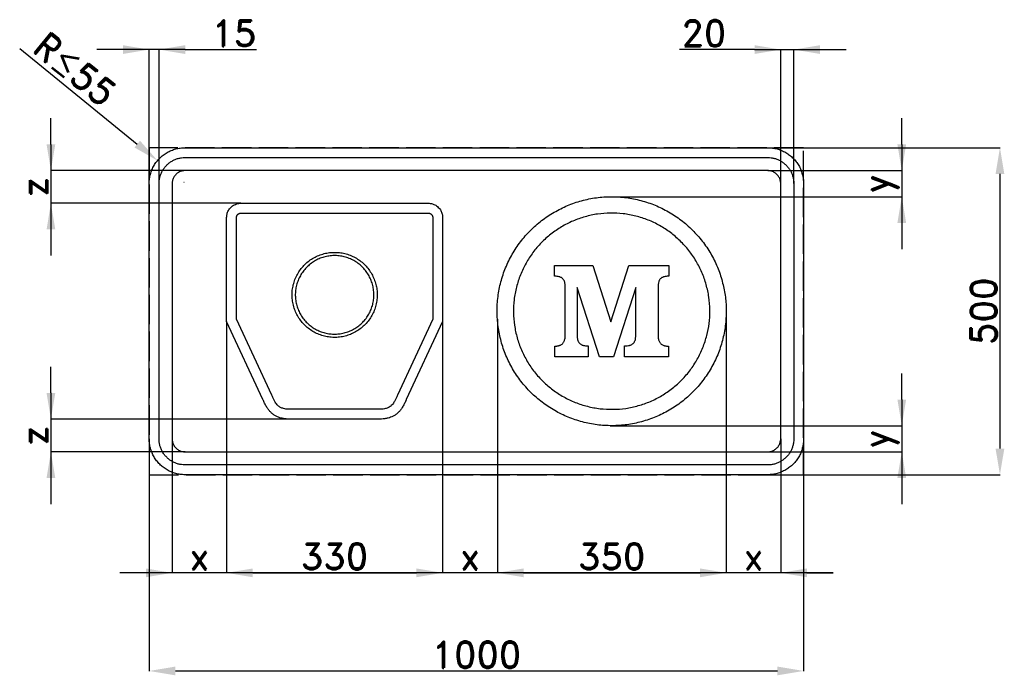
# Model space of a CAD drawing. Header units: millimetres. Extents: x -198 to 1307, y -307 to 696.
import ezdxf

# ---------------------------------------------------------------- set-up
doc = ezdxf.new("R2010")
doc.units = ezdxf.units.MM
doc.header["$LTSCALE"] = 5
doc.linetypes.add('ACAD_ISO02W100', pattern=[15, 12, -3])
doc.layers.add('Kóty', color=2, linetype='Continuous')
doc.layers.add('Značka', color=7, linetype='Continuous')
doc.styles.get("Standard").update_dxf_attribs({"font": 'romand.shx', "height": 40})
doc.dimstyles.get("Standard").update_dxf_attribs({"dimtxt": 40, "dimasz": 40, "dimexe": 0.18, "dimexo": 0.0625, "dimgap": 5, "dimtad": 1, "dimdec": 0, "dimzin": 0, "dimdsep": 46, "dimtxsty": 'Standard', "dimcen": 0.09, "dimadec": 0, "dimazin": 0, "dimtfac": 1, "dimtdec": 0, "dimtofl": 0, "dimtmove": 0, "dimatfit": 3, "dimfxl": 1, "dimtolj": 1, "dimtzin": 0, "dimarcsym": 0})

# ---------------------------------------------------------------- blocks, each defined once
blk = doc.blocks.new('*D0')
at = {"layer": 'Defpoints', "color": 0, "transparency": 16777216}
for p in [(0, 55), (1000, 55), (1000, -300)]:
    blk.add_point(p, dxfattribs=at)
at = {"layer": 'Kóty', "color": 0, "lineweight": -2, "transparency": 16777216}
for p, q in [((0, 54.9), (0, -300.2)), ((1000, 54.9), (1000, -300.2)), ((40, -300), (960, -300))]:
    blk.add_line(p, q, dxfattribs=at)
at = {"layer": 'Kóty', "color": 0, "transparency": 16777216}
for points in [[(40, -293.3), (40, -306.7), (0, -300)], [(960, -293.3), (960, -306.7), (1000, -300)]]:
    blk.add_solid(points, dxfattribs=at)
at = {"layer": 'Kóty', "color": 0, "transparency": 16777216, "insert": (500, -275), "char_height": 40, "attachment_point": 5}
blk.add_mtext('\\A1;1000', dxfattribs=at)
blk = doc.blocks.new('*D1')
at = {"layer": 'Defpoints', "color": 0, "transparency": 16777216}
for p in [(945, 500), (945, 0), (1300, 0)]:
    blk.add_point(p, dxfattribs=at)
at = {"layer": 'Kóty', "color": 0, "lineweight": -2, "transparency": 16777216}
for p, q in [((945.1, 500), (1300.2, 500)), ((1300, 460), (1300, 40)), ((945.1, 0), (1300.2, 0))]:
    blk.add_line(p, q, dxfattribs=at)
at = {"layer": 'Kóty', "color": 0, "transparency": 16777216}
for points in [[(1293.3, 460), (1306.7, 460), (1300, 500)], [(1293.3, 40), (1306.7, 40), (1300, 0)]]:
    blk.add_solid(points, dxfattribs=at)
at = {"layer": 'Kóty', "color": 0, "transparency": 16777216, "insert": (1275, 250), "char_height": 40, "attachment_point": 5, "rotation": 90}
blk.add_mtext('\\A1;500', dxfattribs=at)
blk = doc.blocks.new('*D2')
at = {"layer": 'Defpoints', "color": 0, "transparency": 16777216}
for p in [(448.3, 278.9), (118.3, 234.3), (448.3, -150)]:
    blk.add_point(p, dxfattribs=at)
at = {"layer": 'Kóty', "color": 0, "lineweight": -2, "transparency": 16777216}
for p, q in [((448.3, 278.8), (448.3, -150.2)), ((118.3, 234.2), (118.3, -150.2)), ((158.3, -150), (408.3, -150))]:
    blk.add_line(p, q, dxfattribs=at)
at = {"layer": 'Kóty', "color": 0, "transparency": 16777216}
for points in [[(158.3, -143.3), (158.3, -156.7), (118.3, -150)], [(408.3, -143.3), (408.3, -156.7), (448.3, -150)]]:
    blk.add_solid(points, dxfattribs=at)
at = {"layer": 'Kóty', "color": 0, "transparency": 16777216, "insert": (283.3, -125), "char_height": 40, "attachment_point": 5}
blk.add_mtext('\\A1;330', dxfattribs=at)
blk = doc.blocks.new('*D3')
at = {"layer": 'Defpoints', "color": 0, "transparency": 16777216}
for p in [(448.3, 278.9), (532, 238.1), (532, -150)]:
    blk.add_point(p, dxfattribs=at)
at = {"layer": 'Kóty', "color": 0, "lineweight": -2, "transparency": 16777216}
for p, q in [((448.3, 278.8), (448.3, -150.2)), ((532, 238), (532, -150.2)), ((408.3, -150), (368.3, -150)), ((572, -150), (612, -150))]:
    blk.add_line(p, q, dxfattribs=at)
at = {"layer": 'Kóty', "color": 0, "transparency": 16777216}
for points in [[(408.3, -143.3), (408.3, -156.7), (448.3, -150)], [(572, -143.3), (572, -156.7), (532, -150)]]:
    blk.add_solid(points, dxfattribs=at)
at = {"layer": 'Kóty', "color": 0, "transparency": 16777216, "insert": (490.2, -125), "char_height": 40, "attachment_point": 5}
blk.add_mtext('\\A1;x', dxfattribs=at)
blk = doc.blocks.new('*D4')
at = {"layer": 'Defpoints', "color": 0, "transparency": 16777216}
for p in [(881.7, 247.7), (532, 238.1), (881.7, -150)]:
    blk.add_point(p, dxfattribs=at)
at = {"layer": 'Kóty', "color": 0, "lineweight": -2, "transparency": 16777216}
for p, q in [((881.7, 247.6), (881.7, -150.2)), ((532, 238), (532, -150.2)), ((572, -150), (841.7, -150))]:
    blk.add_line(p, q, dxfattribs=at)
at = {"layer": 'Kóty', "color": 0, "transparency": 16777216}
for points in [[(572, -143.3), (572, -156.7), (532, -150)], [(841.7, -143.3), (841.7, -156.7), (881.7, -150)]]:
    blk.add_solid(points, dxfattribs=at)
at = {"layer": 'Kóty', "color": 0, "transparency": 16777216, "insert": (706.8, -125), "char_height": 40, "attachment_point": 5}
blk.add_mtext('\\A1;350', dxfattribs=at)
blk = doc.blocks.new('*D5')
at = {"layer": 'Defpoints', "color": 0, "transparency": 16777216}
for p in [(881.7, 247.6), (965, 55), (965, -150)]:
    blk.add_point(p, dxfattribs=at)
at = {"layer": 'Kóty', "color": 0, "lineweight": -2, "transparency": 16777216}
for p, q in [((881.7, 247.6), (881.7, -150.2)), ((965, 54.9), (965, -150.2)), ((841.7, -150), (801.7, -150)), ((1005, -150), (1045, -150))]:
    blk.add_line(p, q, dxfattribs=at)
at = {"layer": 'Kóty', "color": 0, "transparency": 16777216}
for points in [[(841.7, -143.3), (841.7, -156.7), (881.7, -150)], [(1005, -143.3), (1005, -156.7), (965, -150)]]:
    blk.add_solid(points, dxfattribs=at)
at = {"layer": 'Kóty', "color": 0, "transparency": 16777216, "insert": (923.3, -125), "char_height": 40, "attachment_point": 5}
blk.add_mtext('\\A1;x', dxfattribs=at)

msp = doc.modelspace()

# ---------------------------------------------------------------- linework, layer by layer
at = {"layer": 'Kóty'}
for p, q in [((-197.9, 651.8), (-18.2, 505.5)), ((55, 650), (-80, 650)), ((0, 445.1), (0, 650.2)), ((15, 445.1), (15, 650.2)), ((55, 650), (164, 650)), ((925, 650), (810.2, 650)), ((925, 650), (1065, 650)), ((965, 445.1), (965, 650.2)), ((985, 445.1), (985, 650.2)), ((-150.2, 505), (-150.2, 545)), ((1150, 505), (1150, 545)), ((-150.2, 505), (-150.2, 335)), ((1150, 505), (1150, 345)), ((54.9, 465), (-150.4, 465)), ((945.1, 465), (1150.2, 465)), ((53.1, 447.3), (53.3, 447.3)), ((53.2, 447.2), (53.2, 447.4)), ((709, 425), (1150.2, 425)), ((140, 415), (-150.4, 415)), ((118.3, 234.2), (118.3, -150.2)), ((-150.2, 125), (-150.2, 165)), ((1150, 115), (1150, 155)), ((-150.2, 125), (-150.2, -45)), ((1150, 115), (1150, -45)), ((225.8, 85), (-150.4, 85)), ((704.4, 75), (1150.2, 75)), ((35, 54.9), (35, -150.2)), ((54.9, 35), (-150.4, 35)), ((945.1, 35), (1150.2, 35)), ((1045, -150), (-45, -150)), ((158.3, -150), (198.3, -150))]:
    msp.add_line(p, q, dxfattribs=at)
for points in [[(-40, 656.7), (-40, 643.3), (0, 650)], [(55, 656.7), (55, 643.3), (15, 650)], [(925, 656.7), (925, 643.3), (965, 650)], [(1025, 656.7), (1025, 643.3), (985, 650)], [(-156.8, 505), (-143.5, 505), (-150.2, 465)], [(-14, 510.6), (-22.4, 500.3), (12.8, 480.2)], [(1143.3, 505), (1156.7, 505), (1150, 465)], [(1143.3, 385), (1156.7, 385), (1150, 425)], [(-156.8, 375), (-143.5, 375), (-150.2, 415)], [(-156.8, 125), (-143.5, 125), (-150.2, 85)], [(1143.3, 115), (1156.7, 115), (1150, 75)], [(-156.8, -5), (-143.5, -5), (-150.2, 35)], [(1143.3, -5), (1156.7, -5), (1150, 35)], [(-5, -143.3), (-5, -156.7), (35, -150)], [(158.3, -143.3), (158.3, -156.7), (118.3, -150)]]:
    msp.add_solid(points, dxfattribs=at)
at = {"layer": 'Značka', "color": 7, "linetype": 'ACAD_ISO02W100', "ltscale": 0.75}
msp.add_lwpolyline([(0, 0), (1000, 0), (1000, 500), (0, 500)], close=True, dxfattribs=at)
at = {"layer": 'Značka', "color": 5}
for points in [[(55, 0), (54.8, 0), (54.6, 0, -0.03218), (47.5, 0.5, -0.035443), (40.5, 1.9, -0.036267), (33.7, 4.2, -0.03442), (27.4, 7.4, -0.033722), (21.4, 11.4, -0.034085), (16.1, 16.1, -0.034209), (11.4, 21.4, -0.034229), (7.4, 27.4, -0.034044), (4.3, 33.7, -0.033412), (1.9, 40.5, -0.034127), (0.5, 47.5, -0.036745), (0, 54.6), (0, 54.8), (0, 55), (0, 445), (0, 445.2), (0, 445.4, -0.03218), (0.5, 452.5, -0.035443), (1.9, 459.5, -0.036267), (4.2, 466.3, -0.03442), (7.4, 472.6, -0.033724), (11.4, 478.6, -0.034088), (16.1, 483.9, -0.034206), (21.4, 488.6, -0.034232), (27.4, 492.6, -0.034049), (33.7, 495.7, -0.033416), (40.5, 498.1, -0.034129), (47.5, 499.5, -0.036747), (54.6, 500), (54.8, 500), (55, 500), (945, 500), (945.2, 500), (945.4, 500, -0.032179), (952.5, 499.5, -0.035446), (959.5, 498.1, -0.036264), (966.3, 495.8, -0.034421), (972.6, 492.6, -0.033716), (978.6, 488.6, -0.034086), (983.9, 483.9, -0.034212), (988.6, 478.6, -0.034226), (992.6, 472.6, -0.034042), (995.7, 466.3, -0.033411), (998, 459.5, -0.034124), (999.5, 452.5, -0.036743), (1000, 445.4), (1000, 445.2), (1000, 445), (1000, 55), (1000, 54.8), (1000, 54.6, -0.032188), (999.5, 47.5, -0.035446), (998, 40.5, -0.036274), (995.8, 33.7, -0.034416), (992.6, 27.4, -0.033728), (988.6, 21.4, -0.034092), (983.9, 16.1, -0.034208), (978.6, 11.4, -0.03423), (972.6, 7.4, -0.034041), (966.3, 4.3, -0.033411), (959.5, 1.9, -0.034128), (952.5, 0.5, -0.036745), (945.4, 0), (945.2, 0), (945, 0), (55, 0)], [(55, 15), (54.8, 15), (54.7, 15, -0.03218), (49.5, 15.4, -0.035444), (44.4, 16.4, -0.036267), (39.5, 18.1, -0.03442), (34.9, 20.4, -0.033721), (30.6, 23.3, -0.034085), (26.7, 26.7, -0.034209), (23.3, 30.6, -0.034229), (20.4, 34.9, -0.034044), (18.1, 39.5, -0.033412), (16.4, 44.4, -0.034127), (15.3, 49.5, -0.036745), (15, 54.7), (15, 54.8), (15, 55), (15, 445), (15, 445.2), (15, 445.3, -0.03218), (15.4, 450.5, -0.035443), (16.4, 455.6, -0.036267), (18.1, 460.5, -0.034424), (20.4, 465.1, -0.033722), (23.3, 469.4, -0.034083), (26.7, 473.3, -0.034209), (30.6, 476.7, -0.034227), (34.9, 479.6, -0.034042), (39.5, 481.9, -0.033411), (44.4, 483.6, -0.034123), (49.5, 484.7, -0.036741), (54.7, 485), (54.8, 485), (55, 485), (945, 485), (945.2, 485), (945.3, 485, -0.032174), (950.5, 484.6, -0.035443), (955.6, 483.6, -0.036265), (960.5, 481.9, -0.034414), (965.1, 479.6, -0.033719), (969.4, 476.7, -0.034082), (973.3, 473.3, -0.034215), (976.7, 469.4, -0.034226), (979.6, 465.1, -0.03405), (981.9, 460.5, -0.033405), (983.6, 455.6, -0.034129), (984.7, 450.5, -0.036741), (985, 445.3), (985, 445.2), (985, 445), (985, 55), (985, 54.8), (985, 54.7, -0.032179), (984.6, 49.5, -0.035442), (983.6, 44.4, -0.03626), (981.9, 39.5, -0.034413), (979.6, 34.9, -0.033721), (976.7, 30.6, -0.034079), (973.3, 26.7, -0.03421), (969.4, 23.3, -0.034232), (965.1, 20.4, -0.034047), (960.5, 18.1, -0.033414), (955.6, 16.4, -0.034126), (950.5, 15.3, -0.036746), (945.3, 15), (945.2, 15), (945, 15), (55, 15)], [(55, 35), (945, 35), (945.1, 35), (945.2, 35, 0.032177), (947.7, 35.2, 0.035444), (950.3, 35.7, 0.036265), (952.7, 36.5, 0.034422), (955, 37.7, 0.03373), (957.2, 39.1, 0.034072), (959.1, 40.9, 0.034204), (960.9, 42.8, 0.034223), (962.3, 45, 0.034048), (963.5, 47.3), (964.3, 49.7), (964.8, 52.3, 0.036741), (965, 54.8), (965, 54.9), (965, 55), (965, 445), (965, 445.1), (965, 445.2, 0.032179), (964.8, 447.7, 0.035443), (964.3, 450.3, 0.036259), (963.5, 452.7, 0.034419), (962.3, 455, 0.033729), (960.9, 457.2, 0.034073), (959.1, 459.1, 0.034191), (957.2, 460.9, 0.034225), (955, 462.3, 0.034056), (952.7, 463.5, 0.033414), (950.3, 464.3, 0.034128), (947.7, 464.8, 0.036743), (945.2, 465), (945.1, 465), (945, 465), (55, 465), (54.9, 465), (54.8, 465, 0.032179), (52.3, 464.8, 0.035442), (49.7, 464.3, 0.036259), (47.3, 463.5, 0.034414), (45, 462.3, 0.03372), (42.8, 460.9, 0.034079), (40.9, 459.1, 0.03421), (39.1, 457.2, 0.034232), (37.7, 455, 0.034046), (36.5, 452.7, 0.033413), (35.7, 450.3, 0.034126), (35.2, 447.7, 0.036744), (35, 445.2), (35, 445.1), (35, 445), (35, 55), (35, 54.9), (35, 54.8, 0.032179), (35.2, 52.3, 0.035443), (35.7, 49.7, 0.036265), (36.5, 47.3, 0.034421), (37.7, 45, 0.033719), (39.1, 42.8, 0.034086), (40.9, 40.9, 0.034208), (42.8, 39.1, 0.034229), (45, 37.7, 0.034044), (47.3, 36.5, 0.033412), (49.7, 35.7, 0.034128), (52.3, 35.2, 0.036744), (54.8, 35), (54.9, 35), (55, 35)]]:
    msp.add_lwpolyline(points, format="xyb", dxfattribs=at)
at = {"layer": 'Značka', "color": 51}
for points in [[(881.7, 250), (881.7, 248.9), (881.7, 247.7, -0.032166), (879.9, 224.9, -0.035722), (875.1, 202.5, -0.036663), (867.6, 180.9, -0.034754), (857.1, 160.5, -0.034037), (844.1, 141.6, -0.034452), (828.8, 124.6, -0.03456), (811.4, 109.7, -0.034427), (792.2, 97.3, -0.034389), (771.5, 87.4, -0.034419), (749.7, 80.4, -0.034424), (727.2, 76.1, -0.034417), (704.4, 75, -0.034415), (681.5, 76.7, -0.034417), (659.2, 81.6, -0.034418), (637.6, 89.1, -0.034418), (617.2, 99.6, -0.034415), (598.3, 112.5, -0.034416), (581.3, 127.9, -0.034416), (566.4, 145.2, -0.034417), (554, 164.5, -0.03442), (544.1, 185.1, -0.034417), (537.1, 206.9, -0.034414), (532.8, 229.4, -0.034418), (531.7, 252.3, -0.034418), (533.4, 275.1, -0.034417), (538.2, 297.5, -0.034418), (545.8, 319.1, -0.034417), (556.3, 339.5, -0.034417), (569.2, 358.4, -0.034414), (584.6, 375.4, -0.034416), (601.9, 390.3, -0.034417), (621.2, 402.7, -0.034415), (641.8, 412.6, -0.034416), (663.6, 419.6, -0.034416), (686.1, 423.9, -0.034416), (709, 425, -0.034417), (731.8, 423.3, -0.034418), (754.2, 418.4, -0.034416), (775.8, 410.9, -0.034417), (796.1, 400.4, -0.034415), (815.1, 387.5, -0.034404), (832, 372.1, -0.034414), (846.9, 354.8, -0.034489), (859.4, 335.5, -0.03442), (869.3, 314.9, -0.034074), (876.3, 293.1, -0.032794), (880.4, 271.7, -0.034265), (881.7, 250)], [(881.7, 250), (881.7, 248.9), (881.7, 247.7, -0.032166), (879.9, 224.9, -0.035722), (875.1, 202.5, -0.036663), (867.6, 180.9, -0.034754), (857.1, 160.5, -0.034037), (844.1, 141.6, -0.034452), (828.8, 124.6, -0.03456), (811.4, 109.7, -0.034427), (792.2, 97.3, -0.034389), (771.5, 87.4, -0.034419), (749.7, 80.4, -0.034424), (727.2, 76.1, -0.034417), (704.4, 75, -0.034415), (681.5, 76.7, -0.034417), (659.2, 81.6, -0.034418), (637.6, 89.1, -0.034418), (617.2, 99.6, -0.034415), (598.3, 112.5, -0.034416), (581.3, 127.9, -0.034416), (566.4, 145.2, -0.034417), (554, 164.5, -0.03442), (544.1, 185.1, -0.034417), (537.1, 206.9, -0.034414), (532.8, 229.4, -0.034418), (531.7, 252.3, -0.034418), (533.4, 275.1, -0.034417), (538.2, 297.5, -0.034418), (545.8, 319.1, -0.034417), (556.3, 339.5, -0.034417), (569.2, 358.4, -0.034414), (584.6, 375.4, -0.034416), (601.9, 390.3, -0.034417), (621.2, 402.7, -0.034415), (641.8, 412.6, -0.034416), (663.6, 419.6, -0.034416), (686.1, 423.9, -0.034416), (709, 425, -0.034417), (731.8, 423.3, -0.034418), (754.2, 418.4, -0.034416), (775.8, 410.9, -0.034417), (796.1, 400.4, -0.034415), (815.1, 387.5, -0.034404), (832, 372.1, -0.034414), (846.9, 354.8, -0.034489), (859.4, 335.5, -0.03442), (869.3, 314.9, -0.034074), (876.3, 293.1, -0.032794), (880.4, 271.7, -0.034265), (881.7, 250)], [(856.7, 250), (856.7, 251), (856.7, 252, 0.032167), (855.2, 271.5, 0.035721), (851, 290.7, 0.036666), (844.6, 309.3, 0.034753), (835.6, 326.7, 0.03404), (824.5, 342.9, 0.034454), (811.3, 357.4, 0.034563), (796.5, 370.2, 0.034426), (780, 380.9, 0.03439), (762.3, 389.4, 0.034418), (743.6, 395.4, 0.034424), (724.3, 399, 0.034417), (704.7, 400, 0.034413), (685.1, 398.5, 0.034417), (666, 394.4, 0.034419), (647.4, 387.9, 0.034416), (630, 378.9, 0.034416), (613.8, 367.8, 0.034417), (599.2, 354.7, 0.034415), (586.4, 339.8, 0.034421), (575.8, 323.3, 0.034417), (567.3, 305.6, 0.034415), (561.3, 286.9, 0.034418), (557.6, 267.6, 0.034419), (556.7, 248, 0.034418), (558.2, 228.5, 0.034417), (562.3, 209.3, 0.034417), (568.8, 190.8, 0.034414), (577.8, 173.3, 0.034417), (588.8, 157.1, 0.034415), (602, 142.6, 0.034415), (616.9, 129.8, 0.034416), (633.4, 119.1, 0.034418), (651.1, 110.6, 0.034417), (669.7, 104.6, 0.034417), (689, 101, 0.034416), (708.6, 100, 0.034416), (728.2, 101.5, 0.034418), (747.4, 105.6, 0.034416), (765.9, 112.1, 0.034415), (783.4, 121.1, 0.034418), (799.6, 132.2, 0.034405), (814.1, 145.3, 0.034413), (826.9, 160.2, 0.034491), (837.5, 176.7, 0.034419), (846, 194.4, 0.034079), (852.1, 213.1, 0.032793), (855.6, 231.4, 0.034269), (856.7, 250)], [(687.9, 180), (654.1, 286.4), (654.1, 212.2), (654.1, 211.7), (654.1, 211.2, 0.022998), (654.2, 209.1, 0.031088), (654.5, 207, 0.030826), (655, 205.3, 0.036263), (655.7, 203.7, 0.03685), (656.5, 202.4, 0.039466), (657.5, 201.2, 0.039201), (658.7, 200.1, 0.035556), (660, 199.2, 0.038453), (661.8, 198.3, 0.029613), (663.7, 197.7, 0.035719), (666.8, 197.1, 0.027141), (670, 196.9), (670.5, 196.9), (671, 196.9), (671, 180), (620, 180), (620, 196.7), (620.5, 196.7), (621, 196.7, 0.018177), (622.7, 196.8, 0.021913), (624.4, 197.1, 0.024552), (626, 197.4, 0.028651), (627.5, 197.9, 0.038257), (629.2, 198.7, 0.0441), (630.8, 199.8, 0.042762), (632.1, 201, 0.040135), (633.1, 202.5, 0.041549), (634.1, 204.3, 0.033178), (634.8, 206.2, 0.03458), (635.4, 208.8, 0.027991), (635.6, 211.5), (635.7, 211.9), (635.7, 212.3), (635.7, 287.6), (635.7, 288), (635.7, 288.5), (635.6, 290), (635.5, 291.5), (635.3, 292.6), (635.1, 293.6, 0.026406), (634.7, 295.2, 0.034261), (634, 296.8, 0.037153), (633.3, 298.1, 0.040586), (632.3, 299.3, 0.041728), (631.1, 300.4, 0.03874), (629.8, 301.3, 0.038297), (628.1, 302.1, 0.02955), (626.4, 302.7, 0.038374), (623.4, 303.2, 0.029309), (620.3, 303.4), (619.7, 303.4), (619.2, 303.4), (619.2, 320), (677.9, 320), (705.5, 233.9), (733.1, 320), (794.2, 320), (794.2, 303.4), (793.6, 303.4), (793, 303.4, 0.025927), (789.9, 303.2, 0.041595), (786.9, 302.7, 0.032), (785.2, 302.1, 0.038191), (783.5, 301.3, 0.037979), (782.2, 300.4, 0.041861), (781, 299.3, 0.040609), (780, 298.1, 0.036311), (779.2, 296.8, 0.033753), (778.6, 295.2), (778.2, 293.6), (778, 292.6), (777.8, 291.5), (777.7, 290), (777.6, 288.5), (777.6, 288), (777.6, 287.6), (777.6, 212.3), (777.6, 211.9), (777.6, 211.5, 0.025382), (777.9, 208.8, 0.036584), (778.5, 206.2, 0.035511), (779.2, 204.3, 0.042084), (780.2, 202.5, 0.039747), (781.2, 201, 0.041667), (782.5, 199.8, 0.048497), (784.3, 198.6, 0.043219), (786.2, 197.7, 0.023992), (787.5, 197.3, 0.01932), (788.9, 197.1, 0.020807), (790.5, 196.8, 0.020151), (792.2, 196.7), (792.7, 196.7), (793.3, 196.7), (793.3, 180), (726.4, 180), (726.4, 196.9), (726.9, 196.9), (727.4, 196.9, 0.02429), (730.6, 197.1, 0.038652), (733.7, 197.7, 0.032217), (735.6, 198.3, 0.039078), (737.4, 199.2, 0.035359), (738.7, 200, 0.03915), (739.9, 201.1, 0.039575), (740.9, 202.3, 0.037162), (741.7, 203.7, 0.036108), (742.4, 205.3), (742.9, 206.9, 0.029798), (743.2, 209), (743.4, 211.2), (743.4, 211.6), (743.4, 212.1), (743.4, 286.3), (709.3, 180), (687.9, 180)]]:
    msp.add_lwpolyline(points, format="xyb", dxfattribs=at)
at = {"layer": 'Značka', "color": 251}
for points in [[(448.3, 305.7), (448.3, 234.3), (392.9, 115.1), (392.5, 114.2), (392.2, 113.4, -0.015822), (389.7, 108, -0.02518), (386.7, 102.8, -0.028415), (383.9, 98.8, -0.035561), (380.5, 95.1, -0.038032), (376.8, 92, -0.039623), (372.7, 89.5, -0.032262), (368.9, 87.8, -0.026514), (365, 86.6, -0.027439), (360, 85.6, -0.023957), (354.9, 85.1, -0.003297), (353.9, 85, -0.001099), (352.9, 85), (213.7, 85), (212.8, 85), (211.8, 85.1, -0.02153), (206.7, 85.6, -0.029023), (201.7, 86.6, -0.028346), (197.7, 87.8, -0.031963), (194, 89.5, -0.038717), (189.8, 92, -0.03842), (186.2, 95.1, -0.035768), (182.8, 98.8, -0.026922), (180, 102.8, -0.023879), (177, 108, -0.017492), (174.5, 113.4), (174.1, 114.2), (173.8, 115.1), (118.3, 234.3), (118.3, 393.1), (118.3, 393.6, -0.004753), (118.4, 394.2, -0.035153), (118.7, 397.1, -0.036969), (119.4, 400, -0.034097), (120.4, 402.5, -0.032383), (121.8, 404.9, -0.039183), (123.8, 407.6, -0.040331), (126.2, 409.9, -0.040857), (128.9, 411.9, -0.040131), (131.9, 413.4, -0.044445), (135.4, 414.5, -0.049205), (139, 415), (139.5, 415), (140, 415), (246.6, 415), (426.6, 415), (427.2, 415, -0.004745), (427.7, 415, -0.043624), (431.3, 414.5, -0.046137), (434.7, 413.4, -0.043182), (437.8, 411.9, -0.04053), (440.5, 409.9, -0.03949), (442.9, 407.6, -0.040398), (444.9, 404.9, -0.032783), (446.2, 402.5, -0.031662), (447.2, 400, -0.035431), (448, 397.1, -0.039138), (448.3, 394.2), (448.3, 393.6), (448.3, 393.1), (448.3, 305.7)], [(433.3, 305.7), (433.3, 237.6), (379.3, 121.4), (378.8, 120.4), (378.4, 119.3, -0.0142), (376.4, 115, -0.026399), (374, 110.7, -0.02699), (372.1, 108.1, -0.038758), (370, 105.8, -0.036958), (368, 104.1, -0.039273), (365.8, 102.8, -0.033812), (363.5, 101.8, -0.024564), (361.2, 101.1, -0.027551), (357.6, 100.4, -0.023061), (354, 100.1, -0.003176), (353.3, 100), (352.6, 100), (214.1, 100), (213.3, 100), (212.6, 100.1, -0.021254), (208.9, 100.4, -0.031084), (205.3, 101.2, -0.026918), (202.9, 101.9, -0.034023), (200.7, 102.8, -0.039004), (198.5, 104.2, -0.036893), (196.5, 105.9, -0.037826), (194.4, 108.3, -0.024922), (192.6, 110.9, -0.023693), (190.3, 115.1, -0.015091), (188.3, 119.4), (187.8, 120.4), (187.4, 121.4), (133.3, 237.6), (133.3, 393.1), (133.3, 393.3, -0.00623), (133.3, 393.5, -0.036616), (133.5, 394.5, -0.039057), (133.7, 395.4, -0.033124), (134.1, 396.2, -0.030187), (134.5, 396.9, -0.039261), (135.1, 397.8, -0.04129), (135.9, 398.5, -0.04118), (136.8, 399.1, -0.042623), (137.8, 399.6, -0.040738), (138.7, 399.9, -0.043243), (139.7, 400), (139.8, 400), (140, 400), (246.6, 400), (426.6, 400), (426.8, 400), (427.1, 400, -0.046202), (428.2, 399.8, -0.04948), (429.3, 399.4, -0.041953), (430.1, 399, -0.03668), (430.9, 398.4, -0.038529), (431.7, 397.6, -0.040377), (432.3, 396.7, -0.033226), (432.7, 396, -0.032954), (433, 395.2, -0.032927), (433.2, 394.3, -0.034427), (433.3, 393.5), (433.3, 393.3), (433.3, 393.1), (433.3, 305.7)]]:
    msp.add_lwpolyline(points, format="xyb", dxfattribs=at)
at = {"layer": 'Značka', "color": 9}
for points in [[(348.3, 275), (348.3, 274.6), (348.3, 274.1, -0.03217), (347.7, 265.7, -0.035726), (345.9, 257.4, -0.036666), (343.1, 249.3, -0.034752), (339.2, 241.8, -0.034036), (334.4, 234.7, -0.03445), (328.7, 228.4, -0.034562), (322.2, 222.9, -0.034429), (315.1, 218.3, -0.03439), (307.4, 214.6, -0.034417), (299.3, 212, -0.034421), (291, 210.4, -0.034415), (282.5, 210, -0.034417), (274, 210.6, -0.034415), (265.7, 212.4, -0.034415), (257.7, 215.3, -0.034417), (250.1, 219.1, -0.034416), (243.1, 223.9, -0.034416), (236.8, 229.6, -0.034416), (231.2, 236.1, -0.034418), (226.6, 243.2, -0.034418), (222.9, 250.9, -0.034415), (220.3, 259, -0.034415), (218.8, 267.4, -0.034413), (218.3, 275.9, -0.034417), (219, 284.3, -0.034415), (220.8, 292.6, -0.034418), (223.6, 300.7, -0.034418), (227.5, 308.2, -0.034418), (232.3, 315.3, -0.034416), (238, 321.6, -0.034415), (244.4, 327.1, -0.034414), (251.6, 331.7, -0.034419), (259.2, 335.4, -0.034419), (267.3, 338, -0.034417), (275.7, 339.6, -0.034417), (284.2, 340, -0.034411), (292.7, 339.4, -0.034417), (301, 337.6, -0.034415), (309, 334.7, -0.034417), (316.6, 330.9, -0.034418), (323.6, 326.1, -0.034404), (329.9, 320.4, -0.03441), (335.4, 313.9, -0.034487), (340, 306.8, -0.034417), (343.7, 299.1, -0.034072), (346.3, 291, -0.032797), (347.9, 283.1, -0.03427), (348.3, 275)], [(348.3, 275), (348.3, 274.6), (348.3, 274.1, -0.03217), (347.7, 265.7, -0.035726), (345.9, 257.4, -0.036666), (343.1, 249.3, -0.034752), (339.2, 241.8, -0.034036), (334.4, 234.7, -0.03445), (328.7, 228.4, -0.034562), (322.2, 222.9, -0.034429), (315.1, 218.3, -0.03439), (307.4, 214.6, -0.034417), (299.3, 212, -0.034421), (291, 210.4, -0.034415), (282.5, 210, -0.034417), (274, 210.6, -0.034415), (265.7, 212.4, -0.034415), (257.7, 215.3, -0.034417), (250.1, 219.1, -0.034416), (243.1, 223.9, -0.034416), (236.8, 229.6, -0.034416), (231.2, 236.1, -0.034418), (226.6, 243.2, -0.034418), (222.9, 250.9, -0.034415), (220.3, 259, -0.034415), (218.8, 267.4, -0.034413), (218.3, 275.9, -0.034417), (219, 284.3, -0.034415), (220.8, 292.6, -0.034418), (223.6, 300.7, -0.034418), (227.5, 308.2, -0.034418), (232.3, 315.3, -0.034416), (238, 321.6, -0.034415), (244.4, 327.1, -0.034414), (251.6, 331.7, -0.034419), (259.2, 335.4, -0.034419), (267.3, 338, -0.034417), (275.7, 339.6, -0.034417), (284.2, 340, -0.034411), (292.7, 339.4, -0.034417), (301, 337.6, -0.034415), (309, 334.7, -0.034417), (316.6, 330.9, -0.034418), (323.6, 326.1, -0.034404), (329.9, 320.4, -0.03441), (335.4, 313.9, -0.034487), (340, 306.8, -0.034417), (343.7, 299.1, -0.034072), (346.3, 291, -0.032797), (347.9, 283.1, -0.03427), (348.3, 275)], [(343.3, 275), (343.3, 275.4), (343.3, 275.8, 0.032169), (342.7, 283.6, 0.035727), (341.1, 291.3, 0.036664), (338.5, 298.7, 0.034749), (334.9, 305.7, 0.034036), (330.5, 312.2, 0.034448), (325.2, 318, 0.03456), (319.2, 323.1, 0.034427), (312.6, 327.4, 0.034392), (305.6, 330.8, 0.034418), (298.1, 333.2, 0.034421), (290.4, 334.6, 0.034416), (282.5, 335, 0.034413), (274.7, 334.4, 0.034416), (267, 332.7, 0.034416), (259.6, 330.2, 0.034414), (252.7, 326.6, 0.034418), (246.2, 322.1, 0.034417), (240.4, 316.9, 0.034416), (235.2, 310.9, 0.03442), (231, 304.3, 0.03442), (227.6, 297.2, 0.034416), (225.2, 289.8, 0.034417), (223.7, 282.1, 0.034414), (223.3, 274.2, 0.034416), (223.9, 266.4, 0.034419), (225.6, 258.7, 0.034418), (228.2, 251.3, 0.034414), (231.8, 244.3, 0.03442), (236.2, 237.8, 0.034419), (241.5, 232, 0.034417), (247.4, 226.9, 0.034417), (254, 222.7, 0.034415), (261.1, 219.2, 0.034418), (268.6, 216.8, 0.034417), (276.3, 215.4, 0.034414), (284.1, 215, 0.034417), (291.9, 215.6, 0.034417), (299.6, 217.3, 0.034419), (307, 219.8, 0.034416), (314, 223.4, 0.034417), (320.5, 227.9, 0.034404), (326.3, 233.1, 0.034414), (331.4, 239.1, 0.034488), (335.7, 245.7, 0.03442), (339.1, 252.8, 0.034079), (341.5, 260.2, 0.032787), (342.9, 267.6, 0.034261), (343.3, 275)]]:
    msp.add_lwpolyline(points, format="xyb", dxfattribs=at)

# ---------------------------------------------------------------- texts
at = {"layer": 'Kóty', "char_height": 40, "attachment_point": 5}
for s, insert in [('\\A1;15', (129.5, 675)), ('\\A1;20', (847.6, 675)), ('\\A1;x', (76.7, -125))]:
    msp.add_mtext(s, dxfattribs=dict(at, insert=insert))
for s, insert, rotation in [('\\A1;R{\\A0;≤}55', (-113.4, 619.9), 320.8489), ('\\A1;z', (-175.2, 440), 90), ('\\A1;y', (1118.3, 445), 90), ('\\A1;z', (-175.2, 60), 90), ('\\A1;y', (1118.3, 55), 90)]:
    msp.add_mtext(s, dxfattribs=dict(at, insert=insert, rotation=rotation))

# ---------------------------------------------------------------- dimensions: what is measured, and where the dimension line sits
at = {"layer": 'Kóty'}
dim = msp.add_linear_dim(base=(1300, 0), p1=(945, 500), p2=(945, 0), angle=90, dimstyle='Standard', dxfattribs=at)
dim.commit()
dim.dimension.update_dxf_attribs({"geometry": '*D1', "text_midpoint": (1275, 250)})
for base, p1, p2, picture, middle in [((448.3, -150), (118.3, 234.3), (448.3, 278.9), '*D2', (283.3, -125)), ((881.7, -150), (532, 238.1), (881.7, 247.7), '*D4', (706.8, -125)), ((1000, -300), (0, 55), (1000, 55), '*D0', (500, -275))]:
    dim = msp.add_linear_dim(base=base, p1=p1, p2=p2, dimstyle='Standard', dxfattribs=at)
    dim.commit()
    dim.dimension.update_dxf_attribs({"geometry": picture, "text_midpoint": middle})
for base, p1, p2, picture, middle in [((532, -150), (448.3, 278.9), (532, 238.1), '*D3', (490.2, -125)), ((965, -150), (881.7, 247.6), (965, 55), '*D5', (923.3, -125))]:
    dim = msp.add_linear_dim(base=base, p1=p1, p2=p2, text='x', dimstyle='Standard', dxfattribs=at)
    dim.commit()
    dim.dimension.update_dxf_attribs({"geometry": picture, "text_midpoint": middle})

doc.saveas('drawing.dxf')
